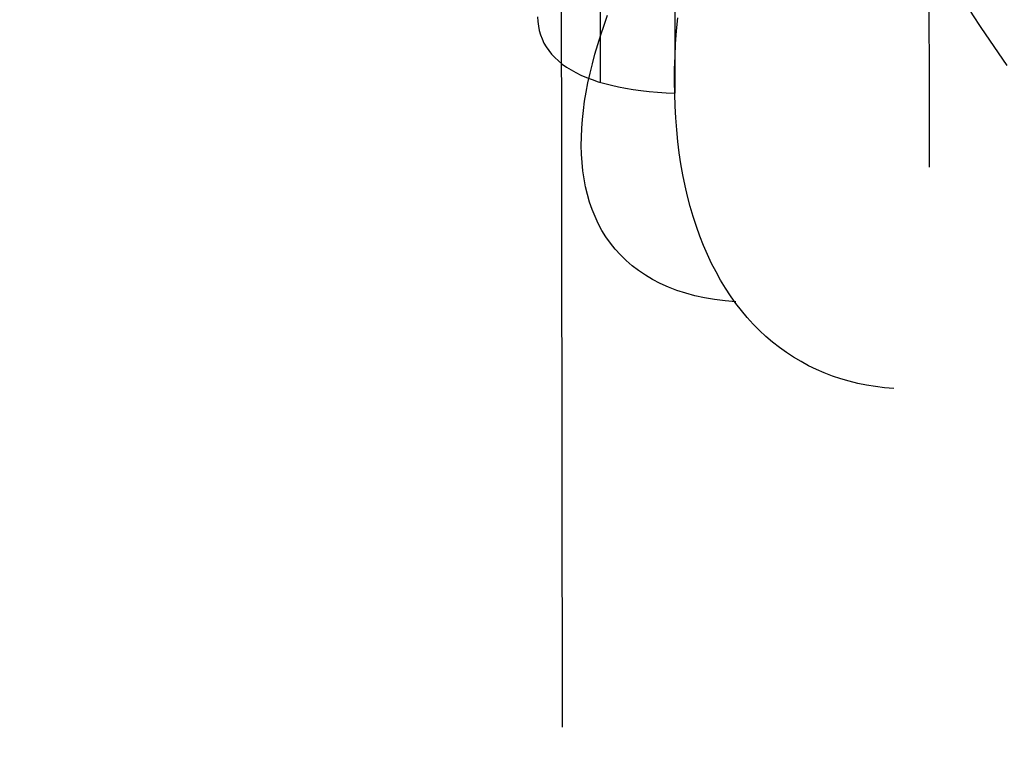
# Model space of a CAD drawing. Header units: millimetres. Extents: x -2852 to 102, y -106 to 97.
# Tile 12 of 256: x -2716.77 to -2713.44, y -10.89 to -8.38. Entities that reach past the tile are written whole.
import ezdxf

# ---------------------------------------------------------------- set-up
doc = ezdxf.new("R2010")
doc.units = ezdxf.units.MM
doc.header["$MEASUREMENT"] = 0
doc.layers.add('Predefinito', color=5, linetype='Continuous')

msp = doc.modelspace()

# ---------------------------------------------------------------- linework, layer by layer
at = {"layer": 'Predefinito'}
for points in [[(-2714.9326, -10.7745), (-2714.9447, -1.9928)], [(-2713.7011, -3.882), (-2713.6942, -8.882)], [(-2714.5528, -8.6322), (-2714.559, -4.1341)], [(-2714.8117, -4.1711), (-2714.8057, -8.5959)]]:
    msp.add_lwpolyline(points, dxfattribs=at)
at = {"layer": 'Predefinito', "extrusion": (-0.447515, -0.00061175, 0.894276)}
for points in [[(3.1724, -1956.1426), (3.3089, -1956.1403), (3.4453, -1956.1333), (3.5814, -1956.1216), (3.717, -1956.1053), (3.852, -1956.0844), (3.9862, -1956.0589), (4.1194, -1956.0289), (4.2516, -1955.9943), (4.3824, -1955.9552), (4.5119, -1955.9116), (4.6398, -1955.8637), (4.766, -1955.8114), (4.8903, -1955.7549), (5.0126, -1955.6941), (5.1328, -1955.6292), (5.2507, -1955.5603), (5.3662, -1955.4873), (5.4791, -1955.4105), (5.5893, -1955.3298), (5.6967, -1955.2454), (5.8012, -1955.1574), (5.9026, -1955.0659), (6.0008, -1954.971), (6.0957, -1954.8728), (6.1872, -1954.7714), (6.2752, -1954.6669), (6.3596, -1954.5595), (6.4402, -1954.4493), (6.5171, -1954.3364), (6.59, -1954.2209), (6.659, -1954.103), (6.7239, -1953.9828), (6.7847, -1953.8605), (6.8412, -1953.7362), (6.8935, -1953.61), (6.9414, -1953.4821), (6.9849, -1953.3526), (7.024, -1953.2218), (7.0586, -1953.0896), (7.0887, -1952.9564), (7.1142, -1952.8222), (7.1351, -1952.6873), (7.1514, -1952.5516), (7.163, -1952.4156), (7.17, -1952.2792), (7.1724, -1952.1426)], [(7.1724, -1952.0248), (7.17, -1952.1614), (7.163, -1952.2978), (7.1514, -1952.4339), (7.1351, -1952.5695), (7.1142, -1952.7044), (7.0887, -1952.8386), (7.0586, -1952.9719), (7.024, -1953.104), (6.9849, -1953.2349), (6.9414, -1953.3643), (6.8935, -1953.4922), (6.8412, -1953.6184), (6.7847, -1953.7427), (6.7239, -1953.8651), (6.659, -1953.9852), (6.59, -1954.1031), (6.5171, -1954.2186), (6.4402, -1954.3315), (6.3596, -1954.4418), (6.2752, -1954.5492), (6.1872, -1954.6536), (6.0957, -1954.755), (6.0008, -1954.8532), (5.9026, -1954.9481), (5.8012, -1955.0397), (5.6967, -1955.1277), (5.5893, -1955.212), (5.4791, -1955.2927), (5.3662, -1955.3695), (5.2507, -1955.4425), (5.1328, -1955.5114), (5.0126, -1955.5763), (4.8903, -1955.6371), (4.766, -1955.6937), (4.6398, -1955.7459), (4.5119, -1955.7938), (4.3824, -1955.8374), (4.2516, -1955.8765), (4.1194, -1955.9111), (3.9862, -1955.9411), (3.852, -1955.9666), (3.717, -1955.9875), (3.5814, -1956.0038), (3.4453, -1956.0155), (3.3089, -1956.0225), (3.1724, -1956.0248)], [(7.1724, -1952.1426), (7.1712, -1952.0743), (7.1677, -1952.0061), (7.1619, -1951.9381), (7.1537, -1951.8703), (7.1433, -1951.8028), (7.1305, -1951.7357), (7.1155, -1951.6691), (7.0982, -1951.603), (7.0787, -1951.5376), (7.0569, -1951.4728), (7.0329, -1951.4089), (7.0068, -1951.3458), (6.9785, -1951.2836), (6.9481, -1951.2225), (6.9157, -1951.1624), (6.8812, -1951.1034), (6.8447, -1951.0457), (6.8063, -1950.9892), (6.766, -1950.9341), (6.7238, -1950.8804), (6.6798, -1950.8282), (6.634, -1950.7775), (6.5866, -1950.7284), (6.5375, -1950.6809), (6.4868, -1950.6352), (6.4345, -1950.5912), (6.3808, -1950.549), (6.3257, -1950.5086), (6.2693, -1950.4702), (6.2115, -1950.4338), (6.1526, -1950.3993), (6.0925, -1950.3668), (6.0313, -1950.3364), (5.9692, -1950.3082), (5.9061, -1950.282), (5.8421, -1950.2581), (5.7774, -1950.2363), (5.712, -1950.2168), (5.6459, -1950.1995), (5.5793, -1950.1844), (5.5122, -1950.1717), (5.4447, -1950.1612), (5.3769, -1950.1531), (5.3089, -1950.1473), (5.2406, -1950.1438), (5.1724, -1950.1426)]]:
    msp.add_lwpolyline(points, dxfattribs=at)
at = {"layer": 'Predefinito', "extrusion": (-0.550506, -0.000752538, 0.834831)}
msp.add_lwpolyline([(7.1724, -1681.1878), (7.17, -1681.3244), (7.163, -1681.4608), (7.1514, -1681.5969), (7.1351, -1681.7325), (7.1142, -1681.8674), (7.0887, -1682.0016), (7.0586, -1682.1349), (7.024, -1682.267), (6.9849, -1682.3979), (6.9414, -1682.5273), (6.8935, -1682.6552), (6.8412, -1682.7814), (6.7847, -1682.9057), (6.7239, -1683.0281), (6.659, -1683.1482), (6.59, -1683.2661), (6.5171, -1683.3816), (6.4402, -1683.4945), (6.3596, -1683.6048), (6.2752, -1683.7122), (6.1872, -1683.8166), (6.0957, -1683.918), (6.0008, -1684.0162), (5.9026, -1684.1111), (5.8012, -1684.2027), (5.6967, -1684.2907), (5.5893, -1684.375), (5.4791, -1684.4557), (5.3662, -1684.5325), (5.2507, -1684.6055), (5.1328, -1684.6744), (5.0126, -1684.7393), (4.8903, -1684.8001), (4.766, -1684.8567), (4.6398, -1684.9089), (4.5119, -1684.9568), (4.3824, -1685.0004), (4.2516, -1685.0395), (4.1194, -1685.0741), (3.9862, -1685.1041), (3.852, -1685.1296), (3.717, -1685.1505), (3.5814, -1685.1668), (3.4453, -1685.1785), (3.3089, -1685.1855), (3.1724, -1685.1878)], dxfattribs=at)
at = {"layer": 'Predefinito', "extrusion": (0.738585, 0.00101, 0.67416)}
msp.add_lwpolyline([(-3.9224, 2613.9055), (-3.9906, 2613.9043), (-4.0589, 2613.9008), (-4.1269, 2613.895), (-4.1947, 2613.8869), (-4.2622, 2613.8764), (-4.3293, 2613.8637), (-4.3959, 2613.8486), (-4.462, 2613.8313), (-4.5274, 2613.8118), (-4.5921, 2613.79), (-4.6561, 2613.7661), (-4.7192, 2613.7399), (-4.7813, 2613.7117), (-4.8425, 2613.6813), (-4.9026, 2613.6488), (-4.9615, 2613.6143), (-5.0193, 2613.5779), (-5.0757, 2613.5394), (-5.1308, 2613.4991), (-5.1845, 2613.4569), (-5.2368, 2613.4129), (-5.2875, 2613.3672), (-5.3366, 2613.3197), (-5.384, 2613.2706), (-5.4298, 2613.2199), (-5.4738, 2613.1677), (-5.516, 2613.114), (-5.5563, 2613.0589), (-5.5947, 2613.0024), (-5.6312, 2612.9447), (-5.6657, 2612.8857), (-5.6981, 2612.8256), (-5.7285, 2612.7645), (-5.7568, 2612.7023), (-5.7829, 2612.6392), (-5.8069, 2612.5753), (-5.8287, 2612.5105), (-5.8482, 2612.4451), (-5.8655, 2612.379), (-5.8805, 2612.3124), (-5.8933, 2612.2453), (-5.9037, 2612.1778), (-5.9119, 2612.11), (-5.9177, 2612.042), (-5.9212, 2611.9738), (-5.9224, 2611.9055)], dxfattribs=at)
at = {"layer": 'Predefinito', "extrusion": (0.258261, 0.664513, 0.70123)}
msp.add_lwpolyline([(2527.0861, 1451.5599), (2527.1048, 1451.5518), (2527.1233, 1451.5433), (2527.1417, 1451.5343), (2527.1599, 1451.525), (2527.178, 1451.5152), (2527.196, 1451.5051), (2527.2137, 1451.4946), (2527.2313, 1451.4837), (2527.2487, 1451.4724), (2527.2658, 1451.4607), (2527.2828, 1451.4486), (2527.2995, 1451.4362), (2527.3159, 1451.4235), (2527.3321, 1451.4104), (2527.3481, 1451.3969), (2527.3637, 1451.3832), (2527.3791, 1451.369), (2527.3941, 1451.3546), (2527.4089, 1451.3399), (2527.4233, 1451.3249), (2527.4374, 1451.3096), (2527.4512, 1451.294), (2527.4646, 1451.2782), (2527.4777, 1451.2621), (2527.4904, 1451.2458), (2527.5027, 1451.2292), (2527.5147, 1451.2125), (2527.5263, 1451.1955), (2527.5375, 1451.1783), (2527.5484, 1451.161), (2527.5588, 1451.1435), (2527.5689, 1451.1258)], dxfattribs=at)
at = {"layer": 'Predefinito', "extrusion": (0.194894, 0.643745, 0.740006)}
msp.add_lwpolyline([(2595.5672, 1301.78), (2595.5893, 1301.7706), (2595.6112, 1301.7605), (2595.6329, 1301.7499), (2595.6545, 1301.7387), (2595.6758, 1301.7269), (2595.697, 1301.7146), (2595.7179, 1301.7017), (2595.7385, 1301.6883), (2595.7588, 1301.6743), (2595.7788, 1301.6598), (2595.7985, 1301.6448), (2595.8179, 1301.6293), (2595.8369, 1301.6133), (2595.8555, 1301.5968), (2595.8737, 1301.5798), (2595.8914, 1301.5624), (2595.9088, 1301.5446), (2595.9257, 1301.5263), (2595.9421, 1301.5076), (2595.958, 1301.4885), (2595.9734, 1301.4691), (2595.9883, 1301.4494), (2596.0027, 1301.4293), (2596.0166, 1301.4089), (2596.0299, 1301.3882), (2596.0427, 1301.3672), (2596.0549, 1301.346), (2596.0666, 1301.3246), (2596.0777, 1301.303), (2596.0882, 1301.2812), (2596.0982, 1301.2593), (2596.1076, 1301.2372)], dxfattribs=at)
at = {"layer": 'Predefinito', "extrusion": (0.126977, 0.617761, 0.776047)}
msp.add_lwpolyline([(2657.16, 1099.8521), (2657.1851, 1099.841), (2657.21, 1099.8291), (2657.2348, 1099.8164), (2657.2592, 1099.803), (2657.2835, 1099.7889), (2657.3074, 1099.774), (2657.331, 1099.7584), (2657.3542, 1099.742), (2657.377, 1099.725), (2657.3994, 1099.7073), (2657.4213, 1099.6888), (2657.4428, 1099.6697), (2657.4637, 1099.65), (2657.484, 1099.6297), (2657.5038, 1099.6087), (2657.523, 1099.5872), (2657.5415, 1099.5652), (2657.5594, 1099.5426), (2657.5767, 1099.5196), (2657.5932, 1099.4961), (2657.609, 1099.4721), (2657.6241, 1099.4478), (2657.6385, 1099.4231), (2657.6521, 1099.3981), (2657.665, 1099.3728), (2657.6771, 1099.3472), (2657.6884, 1099.3214), (2657.699, 1099.2954), (2657.7087, 1099.2693), (2657.7177, 1099.243), (2657.7259, 1099.2166), (2657.7334, 1099.1902)], dxfattribs=at)
at = {"layer": 'Predefinito', "extrusion": (0.054152, 0.585812, 0.808636)}
msp.add_lwpolyline([(2702.1478, 833.2592), (2702.1755, 833.2459), (2702.2029, 833.2316), (2702.23, 833.2164), (2702.2568, 833.2003), (2702.2833, 833.1831), (2702.3094, 833.1651), (2702.335, 833.1462), (2702.3601, 833.1263), (2702.3846, 833.1056), (2702.4086, 833.084), (2702.4319, 833.0615), (2702.4546, 833.0383), (2702.4765, 833.0143), (2702.4977, 832.9895), (2702.5181, 832.9641), (2702.5376, 832.938), (2702.5563, 832.9112), (2702.5741, 832.8839), (2702.591, 832.856), (2702.6069, 832.8277), (2702.6219, 832.7989), (2702.6359, 832.7697), (2702.6489, 832.7402), (2702.6609, 832.7104), (2702.6719, 832.6803), (2702.6819, 832.6501), (2702.6908, 832.6197), (2702.6988, 832.5892), (2702.7057, 832.5586), (2702.7117, 832.5281), (2702.7167, 832.4976), (2702.7207, 832.4672)], dxfattribs=at)
at = {"layer": 'Predefinito', "extrusion": (-0.023796, 0.547055, 0.836759)}
msp.add_lwpolyline([(2712.2898, 489.6105), (2712.3191, 489.5942), (2712.3482, 489.5767), (2712.3769, 489.558), (2712.4051, 489.5383), (2712.4329, 489.5174), (2712.4466, 489.5065), (2712.4601, 489.4953), (2712.4735, 489.4839), (2712.4867, 489.4722), (2712.4997, 489.4603), (2712.5126, 489.4481), (2712.5253, 489.4356), (2712.5378, 489.4229), (2712.55, 489.4099), (2712.5621, 489.3967), (2712.574, 489.3832), (2712.5856, 489.3696), (2712.597, 489.3556), (2712.6082, 489.3415), (2712.6191, 489.3271), (2712.6298, 489.3125), (2712.6402, 489.2978), (2712.6504, 489.2828), (2712.6603, 489.2676), (2712.6699, 489.2522), (2712.6792, 489.2367), (2712.6883, 489.221), (2712.6971, 489.2051), (2712.7056, 489.1891), (2712.7137, 489.173), (2712.7216, 489.1567), (2712.7292, 489.1402), (2712.7365, 489.1237), (2712.7435, 489.107), (2712.7502, 489.0902), (2712.7565, 489.0734), (2712.7626, 489.0564), (2712.7683, 489.0394), (2712.7737, 489.0223), (2712.7788, 489.0051), (2712.7836, 488.9879), (2712.7881, 488.9707), (2712.7922, 488.9534), (2712.796, 488.936), (2712.7995, 488.9187), (2712.8027, 488.9014), (2712.8056, 488.884), (2712.8082, 488.8667), (2712.8104, 488.8494), (2712.814, 488.8148), (2712.8164, 488.7804), (2712.8176, 488.7462), (2712.8176, 488.7123), (2712.8164, 488.6787)], dxfattribs=at)
at = {"layer": 'Predefinito', "extrusion": (-0.106821, 0.500607, 0.859059)}
msp.add_lwpolyline([(2656.569, 63.9059), (2656.584, 63.8959), (2656.5989, 63.8854), (2656.6137, 63.8747), (2656.6284, 63.8636), (2656.6429, 63.8522), (2656.6573, 63.8405), (2656.6715, 63.8284), (2656.6856, 63.8161), (2656.6995, 63.8034), (2656.7132, 63.7904), (2656.7267, 63.7771), (2656.7401, 63.7635), (2656.7532, 63.7495), (2656.766, 63.7353), (2656.7787, 63.7208), (2656.7911, 63.706), (2656.8033, 63.6909), (2656.8152, 63.6755), (2656.8268, 63.6599), (2656.8381, 63.6439), (2656.8492, 63.6278), (2656.8599, 63.6114), (2656.8704, 63.5947), (2656.8806, 63.5778), (2656.8904, 63.5607), (2656.8999, 63.5434), (2656.9091, 63.5259), (2656.9179, 63.5081), (2656.9264, 63.4902), (2656.9345, 63.4722), (2656.9423, 63.4539), (2656.9497, 63.4355), (2656.9567, 63.417), (2656.9634, 63.3983), (2656.9697, 63.3795), (2656.9756, 63.3606), (2656.9811, 63.3416), (2656.9863, 63.3225), (2656.9911, 63.3033), (2656.9955, 63.2841), (2656.9995, 63.2648), (2657.0031, 63.2454), (2657.0063, 63.2261), (2657.0092, 63.2067), (2657.0116, 63.1873), (2657.0137, 63.1679), (2657.0154, 63.1486), (2657.0167, 63.1292), (2657.0176, 63.1099), (2657.0182, 63.0907), (2657.0184, 63.0715), (2657.0182, 63.0524), (2657.0177, 63.0333), (2657.0168, 63.0144), (2657.0155, 62.9955), (2657.0139, 62.9768), (2657.012, 62.9581), (2657.0097, 62.9396), (2657.0071, 62.9212), (2657.0041, 62.903), (2657.0009, 62.8849), (2656.9973, 62.867), (2656.9934, 62.8493), (2656.9893, 62.8317)], dxfattribs=at)
at = {"layer": 'Predefinito', "extrusion": (-0.19447, 0.445652, 0.873828)}
msp.add_lwpolyline([(2491.5274, -425.6474), (2491.5418, -425.6602), (2491.5561, -425.6732), (2491.5702, -425.6866), (2491.5841, -425.7004), (2491.5978, -425.7145), (2491.6113, -425.729), (2491.6246, -425.7439), (2491.6377, -425.759), (2491.6506, -425.7745), (2491.6631, -425.7904), (2491.6754, -425.8066), (2491.6875, -425.8231), (2491.6992, -425.8399), (2491.7107, -425.857), (2491.7218, -425.8744), (2491.7326, -425.8922), (2491.7431, -425.9102), (2491.7533, -425.9284), (2491.763, -425.947), (2491.7725, -425.9658), (2491.7815, -425.9848), (2491.7902, -426.0041), (2491.7984, -426.0236), (2491.8063, -426.0434), (2491.8138, -426.0633), (2491.8208, -426.0834), (2491.8274, -426.1036), (2491.8336, -426.1241), (2491.8394, -426.1447), (2491.8447, -426.1654), (2491.8496, -426.1862), (2491.8541, -426.2072), (2491.8581, -426.2282), (2491.8616, -426.2493), (2491.8647, -426.2705), (2491.8673, -426.2917), (2491.8695, -426.3129), (2491.8712, -426.3342), (2491.8725, -426.3555), (2491.8733, -426.3767), (2491.8737, -426.3979), (2491.8736, -426.4191), (2491.873, -426.4403), (2491.872, -426.4613), (2491.8706, -426.4823), (2491.8688, -426.5032), (2491.8665, -426.524), (2491.8638, -426.5446), (2491.8606, -426.5652), (2491.8571, -426.5855), (2491.8532, -426.6057), (2491.8488, -426.6258), (2491.8441, -426.6457), (2491.839, -426.6653), (2491.8335, -426.6848), (2491.8276, -426.7041), (2491.8214, -426.7231), (2491.8149, -426.7419), (2491.808, -426.7605), (2491.8008, -426.7789), (2491.7933, -426.797), (2491.7855, -426.8148), (2491.7774, -426.8323), (2491.769, -426.8496)], dxfattribs=at)
at = {"layer": 'Predefinito', "extrusion": (-0.285706, 0.381605, 0.879062)}
msp.add_lwpolyline([(2178.4237, -918.0412), (2178.4365, -918.0568), (2178.4491, -918.0728), (2178.4614, -918.0892), (2178.4734, -918.106), (2178.4852, -918.1231), (2178.4967, -918.1405), (2178.5078, -918.1583), (2178.5187, -918.1764), (2178.5293, -918.1949), (2178.5395, -918.2137), (2178.5493, -918.2328), (2178.5588, -918.2522), (2178.5679, -918.272), (2178.5767, -918.292), (2178.585, -918.3123), (2178.5929, -918.3328), (2178.6004, -918.3536), (2178.6074, -918.3747), (2178.614, -918.3959), (2178.6202, -918.4174), (2178.6258, -918.4391), (2178.6311, -918.4609), (2178.6358, -918.483), (2178.64, -918.5052), (2178.6438, -918.5275), (2178.647, -918.5499), (2178.6497, -918.5725), (2178.6519, -918.5951), (2178.6537, -918.6178), (2178.6549, -918.6405), (2178.6555, -918.6633), (2178.6557, -918.6861), (2178.6553, -918.7089), (2178.6544, -918.7317), (2178.653, -918.7544), (2178.6511, -918.7771), (2178.6487, -918.7997), (2178.6458, -918.8222), (2178.6423, -918.8446), (2178.6384, -918.8669), (2178.6339, -918.8891), (2178.629, -918.9111), (2178.6236, -918.9329), (2178.6177, -918.9545), (2178.6114, -918.9759), (2178.6046, -918.9971), (2178.5974, -919.0181), (2178.5897, -919.0389), (2178.5816, -919.0593), (2178.5731, -919.0795), (2178.5642, -919.0995), (2178.5549, -919.1191), (2178.5452, -919.1384), (2178.5352, -919.1575), (2178.5248, -919.1762), (2178.5141, -919.1945), (2178.5031, -919.2126), (2178.4917, -919.2303), (2178.4801, -919.2476), (2178.4682, -919.2646), (2178.456, -919.2812), (2178.4435, -919.2975), (2178.4308, -919.3134), (2178.4179, -919.3289)], dxfattribs=at)
at = {"layer": 'Predefinito', "extrusion": (-0.378753, 0.308341, 0.872624)}
msp.add_lwpolyline([(1720.9299, -1313.8803), (1720.94, -1313.8987), (1720.9498, -1313.9174), (1720.9593, -1313.9365), (1720.9684, -1313.956), (1720.9772, -1313.9757), (1720.9856, -1313.9958), (1720.9936, -1314.0162), (1721.0012, -1314.0369), (1721.0084, -1314.058), (1721.0152, -1314.0793), (1721.0215, -1314.1008), (1721.0274, -1314.1227), (1721.0328, -1314.1447), (1721.0377, -1314.1671), (1721.0421, -1314.1896), (1721.0461, -1314.2123), (1721.0495, -1314.2352), (1721.0524, -1314.2583), (1721.0548, -1314.2816), (1721.0566, -1314.3049), (1721.0579, -1314.3284), (1721.0586, -1314.352), (1721.0588, -1314.3757), (1721.0584, -1314.3994), (1721.0575, -1314.4232), (1721.056, -1314.447), (1721.0539, -1314.4707), (1721.0512, -1314.4945), (1721.048, -1314.5182), (1721.0442, -1314.5419), (1721.0398, -1314.5654), (1721.0349, -1314.5889), (1721.0294, -1314.6122), (1721.0233, -1314.6354), (1721.0167, -1314.6584), (1721.0096, -1314.6813), (1721.0019, -1314.7039), (1720.9937, -1314.7263), (1720.985, -1314.7485), (1720.9758, -1314.7704), (1720.966, -1314.7921), (1720.9558, -1314.8134), (1720.9451, -1314.8345), (1720.934, -1314.8552), (1720.9224, -1314.8756), (1720.9104, -1314.8956), (1720.898, -1314.9153), (1720.8851, -1314.9346), (1720.8719, -1314.9535), (1720.8584, -1314.972), (1720.8444, -1314.9901), (1720.8302, -1315.0078), (1720.8156, -1315.0251), (1720.8007, -1315.0419), (1720.7855, -1315.0584), (1720.7701, -1315.0743), (1720.7544, -1315.0899), (1720.7385, -1315.1049), (1720.7223, -1315.1196), (1720.706, -1315.1337), (1720.6895, -1315.1474), (1720.6728, -1315.1607), (1720.656, -1315.1735), (1720.639, -1315.1859)], dxfattribs=at)
at = {"layer": 'Predefinito', "extrusion": (-0.425182, 0.268399, 0.864397)}
msp.add_lwpolyline([(1456.8627, -1446.5942), (1456.8712, -1446.6137), (1456.8794, -1446.6336), (1456.8872, -1446.6537), (1456.8946, -1446.6743), (1456.9017, -1446.6951), (1456.9083, -1446.7162), (1456.9145, -1446.7376), (1456.9202, -1446.7593), (1456.9255, -1446.7813), (1456.9303, -1446.8036), (1456.9347, -1446.826), (1456.9385, -1446.8487), (1456.9418, -1446.8716), (1456.9447, -1446.8947), (1456.947, -1446.918), (1456.9487, -1446.9415), (1456.9499, -1446.9651), (1456.9506, -1446.9888), (1456.9507, -1447.0126), (1456.9502, -1447.0365), (1456.9491, -1447.0605), (1456.9475, -1447.0845), (1456.9453, -1447.1085), (1456.9424, -1447.1326), (1456.939, -1447.1566), (1456.9351, -1447.1806), (1456.9305, -1447.2045), (1456.9253, -1447.2283), (1456.9195, -1447.2521), (1456.9132, -1447.2757), (1456.9063, -1447.2991), (1456.8988, -1447.3224), (1456.8907, -1447.3455), (1456.8821, -1447.3684), (1456.8729, -1447.3911), (1456.8632, -1447.4135), (1456.8529, -1447.4356), (1456.8422, -1447.4575), (1456.8309, -1447.479), (1456.8191, -1447.5002), (1456.8069, -1447.5211), (1456.7941, -1447.5416), (1456.781, -1447.5618), (1456.7673, -1447.5815), (1456.7533, -1447.6009), (1456.7389, -1447.6198), (1456.7241, -1447.6384), (1456.7089, -1447.6565), (1456.6933, -1447.6741), (1456.6775, -1447.6913), (1456.6613, -1447.708), (1456.6448, -1447.7243), (1456.628, -1447.7401), (1456.611, -1447.7554), (1456.5938, -1447.7702), (1456.5763, -1447.7845), (1456.5586, -1447.7984), (1456.5408, -1447.8118), (1456.5228, -1447.8246), (1456.5046, -1447.837), (1456.4863, -1447.8489), (1456.4679, -1447.8603), (1456.4494, -1447.8712), (1456.4308, -1447.8816)], dxfattribs=at)
at = {"layer": 'Predefinito', "extrusion": (-0.471039, 0.22644, 0.852553)}
msp.add_lwpolyline([(1184.5249, -1528.0505), (1184.5318, -1528.071), (1184.5383, -1528.0917), (1184.5444, -1528.1128), (1184.5501, -1528.1342), (1184.5553, -1528.1558), (1184.5601, -1528.1778), (1184.5644, -1528.2), (1184.5683, -1528.2224), (1184.5716, -1528.2451), (1184.5745, -1528.268), (1184.5768, -1528.2911), (1184.5786, -1528.3144), (1184.5799, -1528.3379), (1184.5806, -1528.3616), (1184.5808, -1528.3853), (1184.5803, -1528.4092), (1184.5794, -1528.4332), (1184.5778, -1528.4573), (1184.5756, -1528.4814), (1184.5729, -1528.5055), (1184.5695, -1528.5297), (1184.5655, -1528.5538), (1184.561, -1528.578), (1184.5558, -1528.602), (1184.55, -1528.626), (1184.5437, -1528.6499), (1184.5367, -1528.6737), (1184.5291, -1528.6973), (1184.5209, -1528.7208), (1184.5121, -1528.7441), (1184.5028, -1528.7672), (1184.4929, -1528.79), (1184.4824, -1528.8126), (1184.4713, -1528.8349), (1184.4598, -1528.8569), (1184.4476, -1528.8786), (1184.435, -1528.8999), (1184.4219, -1528.9209), (1184.4082, -1528.9416), (1184.3941, -1528.9618), (1184.3795, -1528.9817), (1184.3645, -1529.0011), (1184.3491, -1529.0201), (1184.3332, -1529.0387), (1184.317, -1529.0568), (1184.3004, -1529.0744), (1184.2835, -1529.0915), (1184.2662, -1529.1082), (1184.2486, -1529.1244), (1184.2307, -1529.14), (1184.2126, -1529.1552), (1184.1942, -1529.1698), (1184.1755, -1529.1839), (1184.1567, -1529.1975), (1184.1377, -1529.2106), (1184.1185, -1529.2232), (1184.0991, -1529.2352), (1184.0797, -1529.2467), (1184.0601, -1529.2577), (1184.0404, -1529.2681), (1184.0207, -1529.2781), (1184.0008, -1529.2875), (1183.981, -1529.2964), (1183.9611, -1529.3049)], dxfattribs=at)
at = {"layer": 'Predefinito', "extrusion": (-0.515899, 0.182679, 0.836945)}
msp.add_lwpolyline([(914.9507, -1558.6005), (914.9559, -1558.6217), (914.9608, -1558.6431), (914.9652, -1558.6649), (914.9691, -1558.6869), (914.9726, -1558.7092), (914.9756, -1558.7317), (914.9781, -1558.7544), (914.9801, -1558.7774), (914.9816, -1558.8005), (914.9825, -1558.8239), (914.9829, -1558.8474), (914.9827, -1558.8711), (914.982, -1558.8949), (914.9807, -1558.9188), (914.9788, -1558.9428), (914.9763, -1558.9668), (914.9732, -1558.991), (914.9696, -1559.0151), (914.9653, -1559.0393), (914.9604, -1559.0634), (914.9548, -1559.0875), (914.9487, -1559.1116), (914.9419, -1559.1355), (914.9346, -1559.1594), (914.9266, -1559.1831), (914.918, -1559.2067), (914.9088, -1559.2301), (914.899, -1559.2533), (914.8886, -1559.2762), (914.8776, -1559.2989), (914.8661, -1559.3214), (914.8539, -1559.3435), (914.8412, -1559.3654), (914.828, -1559.3869), (914.8143, -1559.408), (914.8, -1559.4288), (914.7852, -1559.4492), (914.77, -1559.4691), (914.7543, -1559.4887), (914.7381, -1559.5078), (914.7215, -1559.5264), (914.7045, -1559.5446), (914.6871, -1559.5623), (914.6693, -1559.5795), (914.6512, -1559.5962), (914.6327, -1559.6124), (914.614, -1559.628), (914.5949, -1559.6431), (914.5756, -1559.6577), (914.556, -1559.6717), (914.5362, -1559.6852), (914.5163, -1559.6982), (914.4961, -1559.7106), (914.4758, -1559.7224), (914.4553, -1559.7337), (914.4347, -1559.7444), (914.414, -1559.7546), (914.3933, -1559.7642), (914.3725, -1559.7733), (914.3516, -1559.7818), (914.3307, -1559.7898), (914.3099, -1559.7973), (914.289, -1559.8043), (914.2682, -1559.8107)], dxfattribs=at)
at = {"layer": 'Predefinito', "extrusion": (-0.001367, 0.999999, 0)}
for points in [[(2700.6498, 1044.1977), (2704.3059, 1047.6346), (2707.8413, 1051.1955), (2711.2518, 1054.8761), (2714.5333, 1058.6722)], [(2712.4541, 1063.2757), (2712.6457, 1063.4988), (2712.8294, 1063.7284), (2713.0051, 1063.9642), (2713.1726, 1064.2059), (2713.3316, 1064.4533), (2713.4819, 1064.706), (2713.6234, 1064.9638), (2713.7559, 1065.2263), (2713.8792, 1065.4933), (2713.9933, 1065.7644), (2714.0978, 1066.0392), (2714.1929, 1066.3175), (2714.2782, 1066.5989), (2714.3537, 1066.8831), (2714.4194, 1067.1698), (2714.4751, 1067.4585), (2714.5208, 1067.749), (2714.5564, 1068.0409), (2714.5819, 1068.3339), (2714.5973, 1068.6275), (2714.6025, 1068.9216), (2714.5975, 1069.2156), (2714.5823, 1069.5093), (2714.557, 1069.8022), (2714.5216, 1070.0942), (2714.4761, 1070.3847), (2714.4206, 1070.6735), (2714.3551, 1070.9602), (2714.2797, 1071.2444), (2714.1946, 1071.5259), (2714.0997, 1071.8042), (2713.9953, 1072.0792), (2713.8815, 1072.3503), (2713.7583, 1072.6173), (2713.626, 1072.8799), (2713.4847, 1073.1378), (2713.3345, 1073.3907), (2713.1757, 1073.6381), (2713.0084, 1073.88), (2712.8328, 1074.1159), (2712.6492, 1074.3456), (2712.4578, 1074.5688), (2712.2587, 1074.7853), (2712.0523, 1074.9947), (2711.8388, 1075.1969), (2711.6183, 1075.3916), (2711.3913, 1075.5785), (2711.158, 1075.7575), (2710.9186, 1075.9283), (2710.6734, 1076.0907), (2710.4228, 1076.2445), (2710.167, 1076.3896), (2709.9064, 1076.5257), (2709.6411, 1076.6527), (2709.3717, 1076.7705), (2709.0983, 1076.8789), (2708.8214, 1076.9778), (2708.5412, 1077.067), (2708.258, 1077.1465), (2707.9723, 1077.2161), (2707.6844, 1077.2758), (2707.3946, 1077.3256), (2707.1032, 1077.3652), (2706.8106, 1077.3948), (2706.5172, 1077.4142), (2706.2233, 1077.4235), (2705.9292, 1077.4226), (2705.6353, 1077.4115), (2705.342, 1077.3903), (2705.0496, 1077.3589), (2704.7585, 1077.3174), (2704.469, 1077.2659), (2704.1814, 1077.2044), (2703.8961, 1077.133), (2703.6135, 1077.0518), (2703.3339, 1076.9608), (2703.0575, 1076.8602), (2702.7848, 1076.7502), (2702.5161, 1076.6307), (2702.2517, 1076.5021), (2701.9919, 1076.3643), (2701.737, 1076.2177), (2701.4873, 1076.0623), (2701.2432, 1075.8984), (2701.0048, 1075.7261), (2700.7726, 1075.5457), (2700.5468, 1075.3574), (2700.3276, 1075.1614), (2700.1153, 1074.9579), (2699.9101, 1074.7471), (2699.7124, 1074.5295), (2699.5224, 1074.3051), (2699.3402, 1074.0742), (2699.1661, 1073.8372), (2699.0003, 1073.5944), (2698.843, 1073.3459), (2698.6944, 1073.0921), (2698.5547, 1072.8334), (2698.424, 1072.57), (2698.3025, 1072.3022), (2698.1903, 1072.0303), (2698.0876, 1071.7548), (2697.9945, 1071.4758), (2697.9111, 1071.1938), (2697.8375, 1070.9091), (2697.7737, 1070.6221)], [(2698.537, 1043.6474), (2700.5666, 1045.4759), (2702.5624, 1047.3435), (2704.5232, 1049.2492), (2706.4479, 1051.192), (2708.3354, 1053.1709), (2710.1849, 1055.1847), (2711.9953, 1057.2325), (2713.7656, 1059.3131)], [(2695.814, 1071.0215), (2695.8927, 1071.3761), (2695.9837, 1071.7278), (2696.0867, 1072.0762), (2696.2017, 1072.4208), (2696.3286, 1072.7611), (2696.4672, 1073.0969), (2696.6173, 1073.4277), (2696.7787, 1073.7532), (2696.9513, 1074.0728), (2697.1349, 1074.3863), (2697.3292, 1074.6932), (2697.534, 1074.9932), (2697.749, 1075.286), (2697.9741, 1075.5711), (2698.2089, 1075.8483), (2698.4531, 1076.1172), (2698.7065, 1076.3775), (2698.9687, 1076.6289), (2699.2395, 1076.871), (2699.5185, 1077.1037), (2699.8054, 1077.3265), (2700.0998, 1077.5393), (2700.4014, 1077.7418), (2700.7098, 1077.9337), (2701.0247, 1078.1149), (2701.3456, 1078.285), (2701.6723, 1078.444), (2702.0042, 1078.5915), (2702.3411, 1078.7275), (2702.6824, 1078.8518), (2703.0279, 1078.9641), (2703.377, 1079.0645), (2703.7294, 1079.1527), (2704.0846, 1079.2286), (2704.4423, 1079.2923), (2704.8019, 1079.3435), (2705.1631, 1079.3822), (2705.5254, 1079.4085), (2705.8884, 1079.4222), (2706.2517, 1079.4233), (2706.6148, 1079.4118), (2706.9772, 1079.3879), (2707.3386, 1079.3513), (2707.6986, 1079.3023), (2708.0566, 1079.2409), (2708.4123, 1079.1671), (2708.7652, 1079.0811), (2709.115, 1078.9829), (2709.4611, 1078.8727), (2709.8032, 1078.7506), (2710.1409, 1078.6167), (2710.4738, 1078.4712), (2710.8014, 1078.3143), (2711.1234, 1078.1461), (2711.4394, 1077.9669), (2711.749, 1077.7769), (2712.0518, 1077.5763), (2712.3475, 1077.3653), (2712.6358, 1077.1442), (2712.9162, 1076.9133), (2713.1885, 1076.6728), (2713.4523, 1076.4231), (2713.7072, 1076.1643), (2713.9531, 1075.897), (2714.1896, 1075.6212), (2714.4164, 1075.3375), (2714.6333, 1075.046), (2714.84, 1074.7473), (2715.0361, 1074.4416), (2715.2216, 1074.1292), (2715.3962, 1073.8107), (2715.5597, 1073.4863), (2715.7118, 1073.1564), (2715.8525, 1072.8215), (2715.9814, 1072.4819), (2716.0986, 1072.138), (2716.2038, 1071.7903), (2716.2969, 1071.4392), (2716.3778, 1071.085), (2716.4464, 1070.7283), (2716.5026, 1070.3694), (2716.5463, 1070.0088), (2716.5776, 1069.6469), (2716.5963, 1069.2841), (2716.6025, 1068.9209), (2716.5961, 1068.5577), (2716.5771, 1068.1949), (2716.5456, 1067.833), (2716.5016, 1067.4724), (2716.4452, 1067.1136), (2716.3763, 1066.7569), (2716.2952, 1066.4028), (2716.2019, 1066.0518), (2716.0965, 1065.7041), (2715.9791, 1065.3603), (2715.8499, 1065.0208), (2715.7091, 1064.686), (2715.5567, 1064.3562), (2715.393, 1064.0319), (2715.2182, 1063.7135), (2715.0325, 1063.4013), (2714.8361, 1063.0957), (2714.6293, 1062.7971), (2714.4122, 1062.5058), (2714.1852, 1062.2222), (2713.9486, 1061.9466)], [(2695.814, 1071.0215), (2695.8934, 1071.3791), (2695.9853, 1071.7337), (2696.0894, 1072.0848), (2696.2057, 1072.4322), (2696.3341, 1072.7752), (2696.4744, 1073.1136), (2696.6263, 1073.4468), (2696.7899, 1073.7746), (2696.9647, 1074.0965), (2697.1506, 1074.412), (2697.3475, 1074.7209), (2697.555, 1075.0228), (2697.7729, 1075.3172), (2698.001, 1075.6038), (2698.2389, 1075.8823), (2698.4863, 1076.1524), (2698.7431, 1076.4136), (2699.0088, 1076.6657), (2699.2831, 1076.9085), (2699.5657, 1077.1415), (2699.8563, 1077.3644), (2700.1545, 1077.5772), (2700.4599, 1077.7794), (2700.7722, 1077.9708), (2701.091, 1078.1512), (2701.4158, 1078.3204), (2701.7464, 1078.4781), (2702.0823, 1078.6242), (2702.423, 1078.7586), (2702.7683, 1078.8809), (2703.1176, 1078.9912), (2703.4705, 1079.0891), (2703.8267, 1079.1748), (2704.1856, 1079.2479), (2704.5468, 1079.3085), (2704.9099, 1079.3564), (2705.2745, 1079.3917), (2705.6401, 1079.4142), (2706.0063, 1079.4239), (2706.3725, 1079.4209), (2706.7385, 1079.4051), (2707.1037, 1079.3765), (2707.4676, 1079.3352), (2707.8299, 1079.2813), (2708.1901, 1079.2147), (2708.5477, 1079.1357), (2708.9024, 1079.0442), (2709.2537, 1078.9403), (2709.6011, 1078.8243), (2709.9443, 1078.6963), (2710.2828, 1078.5563), (2710.6162, 1078.4047), (2710.9441, 1078.2415), (2711.2661, 1078.0669), (2711.5819, 1077.8813), (2711.8909, 1077.6847), (2712.193, 1077.4775), (2712.4876, 1077.2598), (2712.7744, 1077.0321), (2713.0532, 1076.7944), (2713.3234, 1076.5472), (2713.5849, 1076.2907), (2713.8373, 1076.0253), (2714.0802, 1075.7511), (2714.3135, 1075.4687), (2714.5368, 1075.1784), (2714.7498, 1074.8804), (2714.9522, 1074.5751), (2715.144, 1074.263), (2715.3247, 1073.9444), (2715.4941, 1073.6197), (2715.6522, 1073.2893), (2715.7986, 1072.9536), (2715.9333, 1072.6129), (2716.0559, 1072.2678), (2716.1665, 1071.9186), (2716.2648, 1071.5657), (2716.3508, 1071.2097), (2716.4242, 1070.8508), (2716.4851, 1070.4897), (2716.5334, 1070.1266), (2716.569, 1069.762), (2716.5919, 1069.3964), (2716.6019, 1069.0303), (2716.5992, 1068.664), (2716.5838, 1068.2981), (2716.5556, 1067.9329), (2716.5146, 1067.5689), (2716.461, 1067.2065), (2716.3948, 1066.8463), (2716.316, 1066.4886), (2716.2249, 1066.1338), (2716.1214, 1065.7825), (2716.0057, 1065.4349), (2715.878, 1065.0916), (2715.7383, 1064.753), (2715.587, 1064.4195), (2715.4241, 1064.0914), (2715.2498, 1063.7692), (2715.0645, 1063.4533), (2714.8682, 1063.144)], [(2714.8682, 1063.144), (2714.6982, 1062.8942), (2714.5211, 1062.6493), (2714.337, 1062.4096), (2714.1461, 1062.1753), (2713.9486, 1061.9466)], [(2714.8682, 1063.144), (2714.7632, 1062.9791), (2714.6632, 1062.8106), (2714.5687, 1062.6389), (2714.4795, 1062.4642), (2714.396, 1062.2867), (2714.3182, 1062.1067), (2714.2463, 1061.9246), (2714.1803, 1061.7405)], [(2714.1803, 1061.7405), (2714.2464, 1061.9249), (2714.3184, 1062.1071), (2714.3961, 1062.2869), (2714.4795, 1062.4642), (2714.5685, 1062.6387), (2714.663, 1062.8103), (2714.763, 1062.9788), (2714.8682, 1063.144)]]:
    msp.add_lwpolyline(points, dxfattribs=at)
at = {"layer": 'Predefinito', "extrusion": (-0.559314, 0.137394, 0.817491)}
msp.add_lwpolyline([(656.7574, -1542.4637), (656.7611, -1542.4853), (656.7644, -1542.5073), (656.7672, -1542.5295), (656.7695, -1542.5519), (656.7713, -1542.5746), (656.7726, -1542.5974), (656.7733, -1542.6205), (656.7736, -1542.6438), (656.7733, -1542.6672), (656.7724, -1542.6907), (656.771, -1542.7144), (656.769, -1542.7383), (656.7664, -1542.7622), (656.7632, -1542.7861), (656.7594, -1542.8102), (656.755, -1542.8342), (656.75, -1542.8583), (656.7444, -1542.8823), (656.7382, -1542.9063), (656.7313, -1542.9302), (656.7238, -1542.9541), (656.7157, -1542.9778), (656.707, -1543.0014), (656.6976, -1543.0248), (656.6877, -1543.0481), (656.6771, -1543.0711), (656.6659, -1543.094), (656.6541, -1543.1165), (656.6418, -1543.1388), (656.6288, -1543.1608), (656.6153, -1543.1824), (656.6013, -1543.2038), (656.5867, -1543.2247), (656.5716, -1543.2453), (656.5559, -1543.2654), (656.5398, -1543.2851), (656.5232, -1543.3044), (656.5061, -1543.3233), (656.4886, -1543.3416), (656.4707, -1543.3595), (656.4524, -1543.3768), (656.4337, -1543.3937), (656.4147, -1543.41), (656.3953, -1543.4258), (656.3756, -1543.441), (656.3556, -1543.4557), (656.3354, -1543.4698), (656.3149, -1543.4834), (656.2942, -1543.4964), (656.2733, -1543.5088), (656.2522, -1543.5206), (656.2309, -1543.5319), (656.2095, -1543.5425), (656.1881, -1543.5526), (656.1665, -1543.5622), (656.1448, -1543.5711), (656.1231, -1543.5795), (656.1014, -1543.5873), (656.0797, -1543.5946), (656.058, -1543.6013), (656.0363, -1543.6074), (656.0146, -1543.6131), (655.9931, -1543.6182), (655.9716, -1543.6228)], dxfattribs=at)
at = {"layer": 'Predefinito', "extrusion": (-0.600831, 0.090917, 0.794189)}
msp.add_lwpolyline([(415.5529, -1486.129), (415.5552, -1486.151), (415.5569, -1486.1732), (415.5582, -1486.1956), (415.559, -1486.2183), (415.5592, -1486.2412), (415.5589, -1486.2642), (415.5581, -1486.2874), (415.5568, -1486.3108), (415.5548, -1486.3343), (415.5524, -1486.3579), (415.5493, -1486.3816), (415.5456, -1486.4054), (415.5413, -1486.4292), (415.5365, -1486.4531), (415.531, -1486.477), (415.5249, -1486.5008), (415.5181, -1486.5246), (415.5108, -1486.5484), (415.5028, -1486.5721), (415.4942, -1486.5956), (415.485, -1486.619), (415.4751, -1486.6423), (415.4647, -1486.6654), (415.4536, -1486.6883), (415.4419, -1486.7109), (415.4296, -1486.7333), (415.4167, -1486.7555), (415.4032, -1486.7773), (415.3892, -1486.7988), (415.3746, -1486.8199), (415.3594, -1486.8407), (415.3437, -1486.8611), (415.3275, -1486.8811), (415.3108, -1486.9006), (415.2936, -1486.9197), (415.2759, -1486.9384), (415.2578, -1486.9565), (415.2392, -1486.9742), (415.2203, -1486.9913), (415.2009, -1487.0079), (415.1812, -1487.024), (415.1612, -1487.0395), (415.1408, -1487.0544), (415.1201, -1487.0688), (415.0992, -1487.0826), (415.078, -1487.0959), (415.0566, -1487.1085), (415.0349, -1487.1205), (415.0131, -1487.132), (414.9912, -1487.1428), (414.9691, -1487.1531), (414.9469, -1487.1627), (414.9246, -1487.1718), (414.9023, -1487.1803), (414.8799, -1487.1881), (414.8574, -1487.1954), (414.835, -1487.2022), (414.8126, -1487.2083), (414.7903, -1487.2139), (414.7679, -1487.2189), (414.7457, -1487.2234), (414.7236, -1487.2273), (414.7015, -1487.2308), (414.6796, -1487.2337)], dxfattribs=at)
at = {"layer": 'Predefinito', "extrusion": (-0.640014, 0.043629, 0.767124)}
msp.add_lwpolyline([(194.1765, -1396.9161), (194.1774, -1396.9382), (194.1778, -1396.9606), (194.1777, -1396.9832), (194.177, -1397.0059), (194.1759, -1397.0289), (194.1742, -1397.0519), (194.172, -1397.0751), (194.1692, -1397.0985), (194.1658, -1397.1219), (194.1618, -1397.1454), (194.1573, -1397.169), (194.1521, -1397.1925), (194.1463, -1397.2162), (194.14, -1397.2398), (194.133, -1397.2634), (194.1254, -1397.2869), (194.1171, -1397.3103), (194.1083, -1397.3337), (194.0988, -1397.3569), (194.0887, -1397.38), (194.078, -1397.4029), (194.0666, -1397.4256), (194.0547, -1397.4481), (194.0421, -1397.4703), (194.0289, -1397.4923), (194.0152, -1397.514), (194.0008, -1397.5353), (193.9859, -1397.5563), (193.9705, -1397.577), (193.9545, -1397.5972), (193.9379, -1397.6171), (193.9209, -1397.6365), (193.9033, -1397.6555), (193.8853, -1397.674), (193.8668, -1397.6921), (193.8479, -1397.7096), (193.8286, -1397.7266), (193.8088, -1397.7431), (193.7887, -1397.7591), (193.7682, -1397.7744), (193.7474, -1397.7893), (193.7263, -1397.8035), (193.7049, -1397.8171), (193.6833, -1397.8302), (193.6614, -1397.8427), (193.6392, -1397.8545), (193.617, -1397.8658), (193.5945, -1397.8764), (193.5719, -1397.8864), (193.5492, -1397.8958), (193.5264, -1397.9046), (193.5035, -1397.9128), (193.4805, -1397.9204), (193.4576, -1397.9274), (193.4346, -1397.9338), (193.4117, -1397.9396), (193.3888, -1397.9449), (193.3659, -1397.9495), (193.3431, -1397.9536), (193.3205, -1397.9571), (193.2979, -1397.9601), (193.2755, -1397.9626), (193.2532, -1397.9645), (193.2311, -1397.9659)], dxfattribs=at)
at = {"layer": 'Predefinito', "extrusion": (0.767677, -0.005927, 0.64081)}
msp.add_lwpolyline([(-29.5888, 2552.1413), (-29.5887, 2552.1638), (-29.5881, 2552.1862)], dxfattribs=at)
at = {"layer": 'Predefinito', "extrusion": (-0.640577, 0.021418, 0.767595)}
msp.add_lwpolyline([(100.3141, -1402.7039), (100.3144, -1402.726), (100.3143, -1402.7484), (100.3136, -1402.771), (100.3124, -1402.7937), (100.3106, -1402.8166), (100.3084, -1402.8397), (100.3055, -1402.8628), (100.3021, -1402.8861), (100.2981, -1402.9094), (100.2936, -1402.9328), (100.2884, -1402.9563), (100.2826, -1402.9798), (100.2763, -1403.0032), (100.2693, -1403.0267), (100.2617, -1403.0501), (100.2535, -1403.0734), (100.2446, -1403.0967), (100.2352, -1403.1198), (100.2251, -1403.1428), (100.2144, -1403.1656), (100.203, -1403.1883), (100.1911, -1403.2107), (100.1786, -1403.2329), (100.1654, -1403.2548), (100.1517, -1403.2764), (100.1374, -1403.2977), (100.1225, -1403.3187), (100.107, -1403.3394), (100.091, -1403.3596), (100.0745, -1403.3795), (100.0574, -1403.3989), (100.0398, -1403.4179), (100.0218, -1403.4364), (100.0033, -1403.4545), (99.9843, -1403.472), (99.9649, -1403.4891), (99.9451, -1403.5056), (99.9249, -1403.5216), (99.9044, -1403.537), (99.8835, -1403.5519), (99.8623, -1403.5661), (99.8408, -1403.5798), (99.8191, -1403.5929), (99.797, -1403.6054), (99.7748, -1403.6173), (99.7524, -1403.6286), (99.7298, -1403.6392), (99.707, -1403.6493), (99.6842, -1403.6587), (99.6612, -1403.6675), (99.6381, -1403.6757), (99.615, -1403.6833), (99.5919, -1403.6903), (99.5687, -1403.6967), (99.5456, -1403.7025), (99.5225, -1403.7077), (99.4995, -1403.7123), (99.4765, -1403.7164), (99.4536, -1403.7198), (99.4308, -1403.7228), (99.4082, -1403.7252), (99.3857, -1403.727), (99.3633, -1403.7284), (99.3411, -1403.7292)], dxfattribs=at)
at = {"layer": 'Predefinito', "extrusion": (-0.640825, -0.000876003, 0.767687)}
msp.add_lwpolyline([(4.9224, -1405.487), (4.9446, -1405.4867), (4.9669, -1405.486), (4.9895, -1405.4847), (5.0122, -1405.4829), (5.0351, -1405.4806), (5.0581, -1405.4777), (5.0812, -1405.4743), (5.1043, -1405.4703), (5.1276, -1405.4657), (5.1509, -1405.4605), (5.1742, -1405.4548), (5.1975, -1405.4484), (5.2208, -1405.4414), (5.2441, -1405.4338), (5.2673, -1405.4256), (5.2905, -1405.4168), (5.3135, -1405.4073), (5.3364, -1405.3973), (5.3591, -1405.3866), (5.3817, -1405.3753), (5.404, -1405.3634), (5.4261, -1405.3508), (5.448, -1405.3377), (5.4696, -1405.324), (5.4909, -1405.3097), (5.5118, -1405.2948), (5.5324, -1405.2793), (5.5527, -1405.2633), (5.5725, -1405.2468), (5.5919, -1405.2297), (5.6109, -1405.2122), (5.6295, -1405.1941), (5.6475, -1405.1756), (5.6651, -1405.1566), (5.6822, -1405.1371), (5.6987, -1405.1173), (5.7147, -1405.097), (5.7302, -1405.0764), (5.7451, -1405.0555), (5.7594, -1405.0342), (5.7731, -1405.0126), (5.7862, -1404.9907), (5.7987, -1404.9686), (5.8107, -1404.9463), (5.822, -1404.9237), (5.8326, -1404.901), (5.8427, -1404.8781), (5.8522, -1404.8551), (5.861, -1404.8319), (5.8692, -1404.8087), (5.8768, -1404.7855), (5.8838, -1404.7621), (5.8901, -1404.7388), (5.8959, -1404.7155), (5.9011, -1404.6922), (5.9057, -1404.6689), (5.9097, -1404.6458), (5.9131, -1404.6227), (5.916, -1404.5997), (5.9183, -1404.5768), (5.9201, -1404.5541), (5.9214, -1404.5316), (5.9221, -1404.5092), (5.9224, -1404.487)], dxfattribs=at)
at = {"layer": 'Predefinito', "extrusion": (-0.664547, -0.000908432, 0.747246)}
for points in [[(7.1724, -1322.2714), (7.1712, -1322.2031), (7.1677, -1322.1349), (7.1619, -1322.0668), (7.1537, -1321.999), (7.1433, -1321.9315), (7.1305, -1321.8644), (7.1155, -1321.7978), (7.0982, -1321.7318), (7.0787, -1321.6663), (7.0569, -1321.6016), (7.0329, -1321.5376), (7.0068, -1321.4746), (6.9785, -1321.4124), (6.9481, -1321.3512), (6.9157, -1321.2911), (6.8812, -1321.2322), (6.8447, -1321.1744), (6.8063, -1321.118), (6.766, -1321.0629), (6.7238, -1321.0092), (6.6798, -1320.9569), (6.634, -1320.9062), (6.5866, -1320.8571), (6.5375, -1320.8097), (6.4868, -1320.7639), (6.4345, -1320.7199), (6.3808, -1320.6777), (6.3257, -1320.6374), (6.2693, -1320.599), (6.2115, -1320.5625), (6.1526, -1320.528), (6.0925, -1320.4956), (6.0313, -1320.4652), (5.9692, -1320.4369), (5.9061, -1320.4108), (5.8421, -1320.3868), (5.7774, -1320.3651), (5.712, -1320.3455), (5.6459, -1320.3282), (5.5793, -1320.3132), (5.5122, -1320.3004), (5.4447, -1320.29), (5.3769, -1320.2818), (5.3089, -1320.276), (5.2406, -1320.2725), (5.1724, -1320.2714)], [(7.1724, -1322.5815), (7.1707, -1322.7085), (7.1656, -1322.835), (7.1573, -1322.961), (7.1456, -1323.0865), (7.1308, -1323.2114), (7.1129, -1323.3358), (7.0918, -1323.4598), (7.0677, -1323.5833), (7.0406, -1323.7063), (7.0104, -1323.829), (6.9772, -1323.9511), (6.9413, -1324.0726), (6.9026, -1324.1932), (6.8612, -1324.3128), (6.8173, -1324.4313), (6.771, -1324.5484), (6.7222, -1324.6643), (6.6712, -1324.779), (6.6178, -1324.8926), (6.5623, -1325.005), (6.5047, -1325.1163), (6.445, -1325.2266), (6.3199, -1325.444), (6.1876, -1325.6576), (6.0487, -1325.8676), (5.9039, -1326.0742), (5.7538, -1326.2777)]]:
    msp.add_lwpolyline(points, dxfattribs=at)
at = {"layer": 'Predefinito', "extrusion": (0.76175, -0.005918, 0.647844)}
msp.add_lwpolyline([(-30.4264, 2564.9518), (-30.4259, 2564.99), (-30.4245, 2565.0281)], dxfattribs=at)
at = {"layer": 'Predefinito', "extrusion": (0.753327, -0.002437, 0.657642)}
msp.add_lwpolyline([(-18.4104, 2582.6617), (-18.41, 2582.7063), (-18.4086, 2582.7508)], dxfattribs=at)
at = {"layer": 'Predefinito', "extrusion": (-0.000745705, 0.999999, -0.000680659)}
msp.add_lwpolyline([(2713.7614, 1059.3076), (2711.8296, 1061.0709)], dxfattribs=at)
at = {"layer": 'Predefinito', "extrusion": (-0.001093, 0.999999, -0.000547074)}
msp.add_lwpolyline([(2714.4776, 1062.4601), (2714.406, 1062.4959)], dxfattribs=at)
at = {"layer": 'Predefinito', "extrusion": (-0.000273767, 1, 0.000547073)}
msp.add_lwpolyline([(2714.3568, 1062.452), (2714.055, 1061.8489)], dxfattribs=at)
at = {"layer": 'Predefinito', "extrusion": (-0.000763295, 0.999999, -0.000678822)}
msp.add_lwpolyline([(2713.9437, 1061.9404), (2714.1755, 1061.7343)], dxfattribs=at)
at = {"layer": 'Predefinito'}
for points in [[(-2713.9144, -7.6323, 1061.8779), (-2713.8966, -7.6793, 1061.8934), (-2713.8781, -7.7263, 1061.908), (-2713.8588, -7.7733, 1061.9218), (-2713.8388, -7.8202, 1061.9348), (-2713.8181, -7.867, 1061.9469), (-2713.7967, -7.9136, 1061.9581), (-2713.7746, -7.9601, 1061.9685), (-2713.7518, -8.0064, 1061.978), (-2713.7284, -8.0525, 1061.9867), (-2713.7044, -8.0984, 1061.9944), (-2713.6797, -8.144, 1062.0013), (-2713.6544, -8.1893, 1062.0073), (-2713.6285, -8.2343, 1062.0124), (-2713.602, -8.279, 1062.0166), (-2713.575, -8.3233, 1062.0199), (-2713.5473, -8.3673, 1062.0223), (-2713.5192, -8.4108, 1062.0239), (-2713.4905, -8.4539, 1062.0245), (-2713.4613, -8.4965, 1062.0242), (-2713.4316, -8.5387, 1062.023)], [(-2715.0174, -8.3748, 1059.9805), (-2715.0166, -8.3906, 1059.9328), (-2715.0147, -8.406, 1059.8852), (-2715.0117, -8.4209, 1059.8376), (-2715.0075, -8.4354, 1059.7901), (-2715.0022, -8.4494, 1059.7427), (-2714.9958, -8.463, 1059.6954), (-2714.9882, -8.4761, 1059.6483), (-2714.9796, -8.4887, 1059.6014), (-2714.9698, -8.5008, 1059.5547), (-2714.9589, -8.5124, 1059.5083), (-2714.9469, -8.5235, 1059.4621), (-2714.9338, -8.5341, 1059.4163), (-2714.9196, -8.5442, 1059.3707), (-2714.9043, -8.5538, 1059.3255), (-2714.888, -8.5628, 1059.2807), (-2714.8706, -8.5714, 1059.2363), (-2714.8521, -8.5794, 1059.1923), (-2714.8326, -8.5868, 1059.1488), (-2714.8121, -8.5937, 1059.1058), (-2714.7905, -8.6001, 1059.0632), (-2714.7679, -8.6059, 1059.0212), (-2714.7444, -8.6111, 1058.9797), (-2714.7199, -8.6158, 1058.9388), (-2714.6943, -8.62, 1058.8985), (-2714.6679, -8.6235, 1058.8588), (-2714.6405, -8.6265, 1058.8198), (-2714.6122, -8.629, 1058.7814), (-2714.5829, -8.6308, 1058.7437), (-2714.5528, -8.6322, 1058.7067)], [(-2714.3476, -9.3376, 1058.918), (-2714.3839, -9.3344, 1058.9626), (-2714.419, -9.3298, 1059.0078), (-2714.4528, -9.324, 1059.0537), (-2714.4854, -9.3168, 1059.1002), (-2714.5168, -9.3083, 1059.1471), (-2714.5468, -9.2985, 1059.1945), (-2714.5754, -9.2875, 1059.2423), (-2714.6027, -9.2753, 1059.2903), (-2714.6286, -9.2619, 1059.3385), (-2714.6531, -9.2474, 1059.3869), (-2714.6763, -9.2319, 1059.4354), (-2714.698, -9.2152, 1059.4839), (-2714.7184, -9.1976, 1059.5324), (-2714.7374, -9.179, 1059.5808), (-2714.755, -9.1595, 1059.6291), (-2714.7713, -9.1391, 1059.6772), (-2714.7862, -9.1178, 1059.725), (-2714.7998, -9.0958, 1059.7727), (-2714.8122, -9.0729, 1059.8201), (-2714.8232, -9.0494, 1059.8671), (-2714.833, -9.0251, 1059.9138), (-2714.8416, -9.0002, 1059.9602), (-2714.849, -8.9746, 1060.0062), (-2714.8552, -8.9485, 1060.0518), (-2714.8603, -8.9218, 1060.0969), (-2714.8643, -8.8945, 1060.1417), (-2714.8671, -8.8667, 1060.1859), (-2714.8689, -8.8384, 1060.2298), (-2714.8696, -8.8097, 1060.2732), (-2714.8693, -8.7805, 1060.3161), (-2714.868, -8.7509, 1060.3585), (-2714.8657, -8.7209, 1060.4005), (-2714.8624, -8.6905, 1060.4419), (-2714.8582, -8.6597, 1060.4829), (-2714.853, -8.6286, 1060.5234), (-2714.847, -8.5971, 1060.5633), (-2714.84, -8.5653, 1060.6028), (-2714.8322, -8.5333, 1060.6418), (-2714.8235, -8.5009, 1060.6802), (-2714.814, -8.4682, 1060.7181), (-2714.8037, -8.4353, 1060.7556), (-2714.7926, -8.4022, 1060.7925), (-2714.7806, -8.3688, 1060.8288)], [(-2713.8136, -9.6301, 1059.3802), (-2713.8447, -9.6275, 1059.4163), (-2713.8754, -9.6237, 1059.4527), (-2713.9055, -9.6188, 1059.4894), (-2713.9352, -9.6127, 1059.5264), (-2713.9643, -9.6056, 1059.5636), (-2713.9929, -9.5973, 1059.6011), (-2714.0209, -9.5879, 1059.6388), (-2714.0484, -9.5773, 1059.6768), (-2714.0753, -9.5657, 1059.7148), (-2714.1016, -9.553, 1059.7531), (-2714.1272, -9.5391, 1059.7915), (-2714.1522, -9.5242, 1059.83), (-2714.1766, -9.5082, 1059.8685), (-2714.2004, -9.4912, 1059.9072), (-2714.2234, -9.473, 1059.9459), (-2714.2458, -9.4539, 1059.9846), (-2714.2675, -9.4337, 1060.0233), (-2714.2884, -9.4125, 1060.062), (-2714.3087, -9.3902, 1060.1007), (-2714.3282, -9.367, 1060.1393), (-2714.3469, -9.3427, 1060.1778), (-2714.365, -9.3175, 1060.2162), (-2714.3822, -9.2914, 1060.2544), (-2714.3987, -9.2643, 1060.2926), (-2714.4143, -9.2363, 1060.3305), (-2714.4292, -9.2073, 1060.3683), (-2714.4433, -9.1775, 1060.4058), (-2714.4566, -9.1467, 1060.4431), (-2714.469, -9.1152, 1060.4801), (-2714.4807, -9.0827, 1060.5169), (-2714.4915, -9.0495, 1060.5533), (-2714.5014, -9.0154, 1060.5895), (-2714.5106, -8.9806, 1060.6253), (-2714.5188, -8.945, 1060.6607), (-2714.5263, -8.9086, 1060.6957), (-2714.5328, -8.8715, 1060.7304), (-2714.5385, -8.8337, 1060.7646), (-2714.5433, -8.7953, 1060.7984), (-2714.5473, -8.7561, 1060.8317), (-2714.5504, -8.7163, 1060.8645), (-2714.5526, -8.6759, 1060.8969), (-2714.554, -8.635, 1060.9287), (-2714.5545, -8.5934, 1060.96), (-2714.5541, -8.5513, 1060.9907), (-2714.5528, -8.5087, 1061.0209), (-2714.5507, -8.4655, 1061.0505), (-2714.5477, -8.4219, 1061.0794), (-2714.5438, -8.3779, 1061.1078)]]:
    msp.add_polyline3d(points, dxfattribs=at)

doc.saveas('drawing.dxf')
